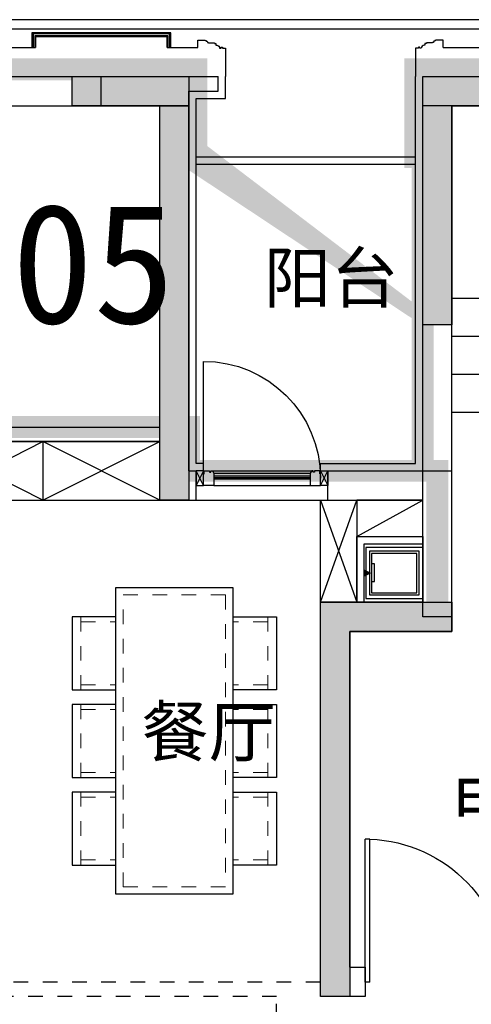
# Model space of a CAD drawing. Header units: millimetres. Extents: x 296296 to 297283, y 219875 to 220035.
# Tile 160 of 256: x 296899.26 to 296902.36, y 220015.3 to 220022.04. Entities that reach past the tile are written whole.
import ezdxf

# ---------------------------------------------------------------- set-up
doc = ezdxf.new("R2010")
doc.units = ezdxf.units.MM
for name, pattern in [('-DASH', [0.35, 0.25, -0.1]), ('185洋房-中间套（报建版）-旧规$0$洋房户型$0$_DASH', [0.6000000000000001, 0.4, -0.2]), ('185洋房-中间套（报建版）-旧规$0$洋房户型$0$DASH', [0.35, 0.25, -0.1]), ('DASH', [0.35, 0.25, -0.1])]:
    doc.linetypes.add(name, pattern=pattern)
doc.layers.add('$面积结果', color=7, linetype='Continuous')
doc.layers.add('面积-计容-住宅-0.5', color=1, linetype='Continuous', lineweight=0)
doc.layers.add('面积-计容-住宅-1', color=1, linetype='Continuous', lineweight=0)
doc.styles.add('_TCH_DIM', font='SIMPLEX', dxfattribs={"bigfont": 'GBCBIG'})
doc.styles.add('dw', font='simhei.ttf')
doc.styles.get("Standard").update_dxf_attribs({"font": 'arial.ttf'})

# ---------------------------------------------------------------- blocks, each defined once
blk = doc.blocks.new('*U14')
at = {"lineweight": -2}
blk.add_hatch(color=253, dxfattribs=at).paths.add_polyline_path([(0, 200), (700, 0), (0, 0)])
at = {"color": 253, "linetype": 'DASH', "lineweight": -2}
blk.add_line((1050, 806.2177826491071), (700, 200), dxfattribs=at)
at = {"color": 253, "lineweight": -2}
for p, q in [((700, 200), (93.7822173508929, 550)), ((0, 200), (0, 0)), ((700, 200), (0, 200)), ((0, 200), (700, 0)), ((700, 0), (700, 200)), ((0, 0), (700, 0))]:
    blk.add_line(p, q, dxfattribs=at)
at = {"color": 253, "linetype": 'DASH', "lineweight": -2}
blk.add_arc((700, 200), 700, 60.00000000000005, 180, dxfattribs=at)
blk = doc.blocks.new('$DORLIB2D$00000127')
at = {"color": 253, "lineweight": -2}
for points in [[(-0.5333333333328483, 0.7948983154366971), (-0.5333333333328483, 0.690405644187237)], [(-0.0333333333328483, 0.7948983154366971), (-0.5333333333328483, 0.7948983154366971)], [(-0.0333333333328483, 0.7948983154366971), (-0.0333333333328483, 0.690405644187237)], [(0.5333333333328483, 0.7948983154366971), (0.0333333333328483, 0.7948983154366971)], [(0.0333333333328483, 0.7948983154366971), (0.0333333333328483, 0.690405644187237)], [(0.5333333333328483, 0.7948983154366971), (0.5333333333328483, 0.690405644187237)], [(-0.0333333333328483, 0.690405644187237), (-0.5333333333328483, 0.690405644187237)], [(0.5333333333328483, 0.690405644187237), (0.0333333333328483, 0.690405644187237)], [(0.5, 0.4999999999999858), (-0.5, 0.4999999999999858)]]:
    blk.add_lwpolyline(points, dxfattribs=at)
blk = doc.blocks.new('$DORLIB2D$00000116')
at = {"color": 253, "lineweight": -2}
for p, q in [((-0.4999999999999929, 7.1e-15), (-0.146446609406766, 0.353553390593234)), ((0.5000000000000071, 7.1e-15), (0.1464466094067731, 0.353553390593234))]:
    blk.add_line(p, q, dxfattribs=at)
for centre, radius, start, end in [((-0.4999999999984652, 4.832e-13), 0.4999999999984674, 0, 45), ((0.4999999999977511, 9.059e-13), 0.4999999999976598, 135, 180)]:
    blk.add_arc(centre, radius, start, end, dxfattribs=at)
blk = doc.blocks.new('洋房核心筒（标准层）')
at = {"color": 253}
for p, q in [((13399.99999975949, 9700.000023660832), (13400.00000002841, 13200.00000022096)), ((13400.00000002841, 13200.00000022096), (13600.00000002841, 13200.00000020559)), ((14930.00000002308, 13200.00000001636), (13599.99999987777, 13200.00000002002)), ((13599.99999987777, 13200.00000002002), (13599.99999987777, 11879.99999977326)), ((13599.99999975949, 9700.000023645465), (13600.00000002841, 13200.00000020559)), ((15926.98729813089, 13199.99999989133), (14930.00000002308, 13200.00000001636)), ((14929.99999986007, 11900.00000001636), (14930.00000002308, 13200.00000001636)), ((15189.99999986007, 11899.99999998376), (15190.00000002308, 13199.99999998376)), ((15449.99999986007, 11899.99999995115), (15450.00000002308, 13199.99999995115)), ((15709.99999986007, 11899.99999991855), (15710.00000002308, 13199.99999991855)), ((16275.05942885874, 12597.12138459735), (15926.98729813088, 13199.99999989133)), ((17270.00000002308, 13199.99999972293), (16042.45735196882, 13199.99999987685)), ((16375.05942886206, 12623.91630382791), (16042.45735196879, 13199.99999987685)), ((16229.99999998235, 12875.16660483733), (16230.00000002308, 13199.99999985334)), ((16489.99999992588, 12424.83339483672), (16490.00000002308, 13199.99999982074)), ((16749.99999986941, 11974.50018483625), (16750.00000002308, 13199.99999978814)), ((17009.99999986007, 11899.99999975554), (17010.00000002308, 13199.99999975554)), ((17269.99999986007, 11899.99999972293), (17270.00000002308, 13199.99999972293)), ((18600.00000003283, 13199.99999955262), (17269.99999994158, 13199.99999972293)), ((18599.9999998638, 11879.99999964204), (18600.00000003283, 13199.99999955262)), ((18599.99999976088, 9700.000023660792), (18600.00000002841, 13199.9999995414)), ((18600.00000002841, 13199.9999995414), (18800.00000002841, 13199.99999952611)), ((18799.99999976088, 9700.000023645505), (18800.00000002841, 13199.99999952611)), ((15969.99999986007, 11899.99999988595), (15970.00000001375, 13125.49981483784)), ((16229.99999986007, 11899.99999985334), (16229.99999995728, 12675.16660483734)), ((16455.45941541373, 12645.45941528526), (16275.05942885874, 12597.12138459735)), ((16282.56718102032, 12439.41447386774), (16455.45941541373, 12645.45941528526)), ((16454.91873227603, 12485.5959328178), (16282.56718102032, 12439.41447386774)), ((16793.01270175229, 11899.99999978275), (16454.91873227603, 12485.5959328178)), ((16677.54264791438, 11899.99999979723), (16354.91873227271, 12458.80101358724)), ((16489.99999986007, 11899.99999982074), (16489.9999999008, 12224.83339483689)), ((13599.99999987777, 11879.9999998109), (13599.9999998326, 11099.9999998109)), ((14899.99999987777, 11879.99999973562), (13599.99999987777, 11879.9999998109)), ((14899.99999987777, 11900.00000002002), (14929.99999986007, 11900.00000001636)), ((14899.99999987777, 11879.99999973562), (14899.99999987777, 11900.00000002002)), ((14899.99999983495, 11100.00000003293), (14899.99999988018, 11900.00000003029)), ((15999.99999988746, 11899.99999988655), (14899.99999988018, 11900.00000003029)), ((14899.99999987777, 11879.99999973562), (14899.9999998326, 11099.99999973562)), ((16677.54264791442, 11899.99999979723), (14929.99999986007, 11900.00000001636)), ((17299.99999987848, 11899.99999971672), (15999.99999988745, 11899.99999988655)), ((17269.99999986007, 11899.99999972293), (16793.01270175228, 11899.99999978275)), ((17269.99999986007, 11899.99999972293), (17299.99999986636, 11899.99999971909)), ((17299.99999986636, 11899.99999971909), (17299.9999998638, 11879.99999971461)), ((17299.99999983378, 11099.99999971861), (17299.99999987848, 11899.99999971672)), ((17299.99999982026, 11099.99999971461), (17299.9999998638, 11879.99999971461)), ((17299.9999998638, 11879.99999971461), (18599.9999998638, 11879.99999964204)), ((18599.99999982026, 11099.99999964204), (18599.9999998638, 11879.99999964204)), ((14999.9999998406, 11200.00000001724), (14999.99999987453, 11800.00000001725)), ((15899.9999998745, 11799.99999989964), (14999.99999987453, 11800.00000001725)), ((15899.99999985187, 11399.99999988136), (15899.9999998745, 11799.99999989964)), ((17199.99999987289, 11799.9999997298), (15999.99999987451, 11799.99999988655)), ((15999.99999985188, 11399.99999986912), (15999.99999987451, 11799.99999988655)), ((17199.99999983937, 11199.99999972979), (17199.99999987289, 11799.9999997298)), ((14899.99999986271, 11619.99999973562), (13599.99999986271, 11619.9999998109)), ((17299.99999984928, 11619.99999971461), (18599.99999984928, 11619.99999964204)), ((15649.99999984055, 11199.99999991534), (15649.99999985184, 11399.99999991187)), ((15899.99999985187, 11399.99999988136), (15649.99999985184, 11399.99999991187)), ((16599.99999985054, 11399.99999979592), (15999.99999985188, 11399.99999986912)), ((16599.99999983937, 11199.99999979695), (16599.99999985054, 11399.99999979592)), ((14899.99999984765, 11359.99999973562), (13599.99999984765, 11359.9999998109)), ((17299.99999983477, 11359.99999971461), (18599.99999983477, 11359.99999964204)), ((15749.99999983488, 11099.99999989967), (15749.99999984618, 11299.99999989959)), ((15999.99999984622, 11299.99999986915), (15749.99999984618, 11299.99999989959)), ((16499.99999984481, 11299.99999980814), (15999.99999984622, 11299.99999986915)), ((16499.99999983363, 11099.99999980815), (16499.99999984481, 11299.99999980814)), ((14999.99999985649, 11100.00000001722), (14999.99999987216, 11200.00000001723)), ((15649.99999984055, 11199.99999991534), (15599.99999987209, 11199.99999992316)), ((15599.99999987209, 11199.99999992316), (15599.99999985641, 11099.99999992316)), ((16599.99999980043, 11099.99999979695), (16599.99999981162, 11199.99999979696)), ((17199.99999983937, 11199.99999972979), (17199.99999980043, 11099.9999997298)), ((14899.9999998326, 11099.99999973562), (13599.9999998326, 11099.9999998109)), ((14899.99999983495, 11100.00000003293), (14999.99999985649, 11100.00000001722)), ((15599.99999985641, 11099.99999992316), (15749.99999983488, 11099.99999989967)), ((16499.99999983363, 11099.99999980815), (16599.99999980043, 11099.99999979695)), ((17199.99999980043, 11099.9999997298), (17299.99999983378, 11099.99999971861)), ((17299.99999982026, 11099.99999971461), (18599.99999982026, 11099.99999964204)), ((14874.99999968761, 9800.000023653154), (14874.99999965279, 9185.000023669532)), ((17324.99999968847, 9800.000023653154), (14874.99999968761, 9800.000023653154)), ((17324.99999965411, 9185.000023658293), (17324.99999968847, 9800.000023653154)), ((13399.99999975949, 9700.000023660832), (13599.99999975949, 9700.000023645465)), ((18599.99999976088, 9700.000023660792), (18799.99999976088, 9700.000023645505)), ((15074.99999965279, 9185.00002365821), (15074.99999967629, 9600.000023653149)), ((17124.9999996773, 9600.000023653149), (15074.99999967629, 9600.000023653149)), ((17124.9999996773, 9600.000023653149), (17124.99999965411, 9185.000023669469)), ((14874.99999965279, 9185.000023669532), (15074.99999965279, 9185.00002365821)), ((17124.99999965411, 9185.000023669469), (17324.99999965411, 9185.000023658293)), ((15074.9999995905, 8085.000023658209), (14874.9999995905, 8085.000023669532)), ((14874.9999995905, 8085.000023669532), (14874.99999953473, 7100.000023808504)), ((15074.99999954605, 7300.000023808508), (15074.9999995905, 8085.000023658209)), ((17324.99999959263, 8085.000023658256), (17124.99999959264, 8085.000023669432)), ((17124.99999959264, 8085.000023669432), (17124.99999954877, 7300.000023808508)), ((17324.9999995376, 7100.000023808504), (17324.99999959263, 8085.000023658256)), ((17124.99999954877, 7300.000023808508), (15074.99999954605, 7300.000023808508)), ((17324.9999995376, 7100.000023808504), (14874.99999953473, 7100.000023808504))]:
    blk.add_line(p, q, dxfattribs=at)
at = {"color": 253, "lineweight": -2}
for p, q in [((16874.99999966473, 9375.000023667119), (15324.99999966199, 9375.000023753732)), ((15324.99999966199, 9375.000023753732), (15324.99999957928, 7895.000023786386)), ((16874.99999958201, 7895.000023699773), (15324.99999966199, 9375.000023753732)), ((16874.99999966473, 9375.000023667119), (15324.99999957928, 7895.000023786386)), ((16874.99999958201, 7895.000023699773), (16874.99999966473, 9375.000023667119)), ((15324.99999957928, 7895.000023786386), (16874.99999958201, 7895.000023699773)), ((16564.99999957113, 7710.000023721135), (15634.9999995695, 7710.000023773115)), ((15634.9999995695, 7710.000023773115), (15634.99999955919, 7525.000023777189)), ((16564.99999956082, 7525.000023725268), (16564.99999957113, 7710.000023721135)), ((15634.99999955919, 7525.000023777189), (16564.99999956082, 7525.000023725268))]:
    blk.add_line(p, q, dxfattribs=at)
at = {"color": 253}
for points in [[(14249.99999982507, 10969.99999977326, 0, 0, 0), (14249.99999987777, 12550.00000002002, 0, 0, 0), (16229.99999994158, 12549.99999985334, 0, 80.00000000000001, 0), (15929.99999994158, 12549.9999998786, 0, 0, 0)], [(17949.999999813, 10969.99999967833, 0, 0, 0), (17949.99999994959, 12549.99999963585, 0, 0, 0), (16489.99999994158, 12549.99999982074, 0, 80.00000000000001, 0), (16789.99999994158, 12549.99999982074, 0, 0, 0)]]:
    blk.add_lwpolyline(points, format="xyseb", dxfattribs=at)
at = {"color": 253, "lineweight": -2}
blk.add_lwpolyline([(17299.99999980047, 11099.99992195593), (17299.99999989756, 11899.99999971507), (14899.99999988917, 11900.00000006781), (14899.99999977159, 11100.0000000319)], dxfattribs=at)
blk.add_lwpolyline([(15749.99999983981, 11299.99999997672), (16499.99999983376, 11299.99999997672), (16499.99999983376, 11099.99999980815), (15749.99999983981, 11099.99999980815)], close=True, dxfattribs=at)
at = {"color": 253, "lineweight": -2, "xscale": -1, "rotation": 180}
blk.add_blockref('*U14', (15774.94990664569, 11299.98568751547), dxfattribs=at)
at = {"color": 253}
for name, p, xscale, yscale, zscale, rotation in [('$DORLIB2D$00000116', (15299.99999986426, 11149.9999999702), 600, 600, 600, 179.9999999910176), ('$DORLIB2D$00000116', (16899.999999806, 11149.99999976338), -600, 600, -600, 179.9999999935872), ('$DORLIB2D$00000127', (14974.99999962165, 8635.000023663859), 1100, -200, 1100, 89.99999999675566), ('$DORLIB2D$00000127', (17224.99999962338, 8635.000023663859), 1100, 200, 1100, 89.99999999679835)]:
    blk.add_blockref(name, p, dxfattribs=dict(at, xscale=xscale, yscale=yscale, zscale=zscale, rotation=rotation))
at = {"color": 253, "style": '_TCH_DIM'}
for s, p in [('电', (15184.66559205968, 11273.07109868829)), ('水', (16787.66644105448, 11273.07109868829)), ('下', (14155.05319131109, 10519.89999977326)), ('上', (17845.74468065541, 10519.89999967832)), ('电梯', (15884.71652595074, 8513.51764473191))]:
    blk.add_text(s, height=337.5886524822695, dxfattribs=at).set_placement(p)
blk = doc.blocks.new('wy53eu64i765i57i78i')
blk.add_hatch(color=253).paths.add_polyline_path([(993974.8547307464, 192958.4369168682), (993974.8635347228, 190058.4376608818), (993774.8635347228, 190058.4376608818), (993774.8547307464, 192758.4369128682), (993174.8538482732, 192758.4377494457), (993174.8538482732, 192958.4377494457)])
for points in [[(995774.8502637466, 192758.4369128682), (995774.8502637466, 191258.4020578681), (995574.8502637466, 191258.4020578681), (995574.8502637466, 192958.4369128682), (996174.8502637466, 192958.4369128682), (996174.8502637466, 192758.4369128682)], [(995074.8548267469, 189158.4377288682), (995074.8548267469, 186658.4377868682), (994874.8548267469, 186658.4377868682), (994874.8548267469, 189358.4377288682), (995774.8502637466, 189358.4377288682), (995774.8502637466, 189158.4377288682)]]:
    blk.add_hatch(color=253).paths.add_polyline_path(points, flags=0)
at = {"color": 253}
for points in [[(993974.8547307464, 192958.4369168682), (993974.8635347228, 190058.4376608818), (993774.8635347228, 190058.4376608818), (993774.8547307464, 192758.4369128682), (993174.8538482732, 192758.4377494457), (993174.8538482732, 192958.4377494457), (993974.8547307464, 192958.4369168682)], [(995774.8502637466, 192758.4369128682), (995774.8502637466, 191258.4020578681), (995574.8502637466, 191258.4020578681), (995574.8502637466, 192958.4369128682), (996174.8502637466, 192958.4369128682), (996174.8502637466, 192758.4369128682), (995774.8502637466, 192758.4369128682)], [(995074.8548267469, 189158.4377288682), (995074.8548267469, 186658.4377868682), (994874.8548267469, 186658.4377868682), (994874.8548267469, 189358.4377288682), (995774.8502637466, 189358.4377288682), (995774.8502637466, 189158.4377288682), (995074.8548267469, 189158.4377288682)]]:
    blk.add_lwpolyline(points, close=True, dxfattribs=at)
blk = doc.blocks.new('sayea5yuteaytuytrauyt')
h = blk.add_hatch()
h.set_pattern_fill('钢筋混凝土', color=253, scale=100)
h.set_pattern_definition([(45, (0, 0), (-176.7766952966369, 176.7766952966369), []), (49.99999999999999, (0, 0), (717.2601826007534, -62.75213498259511), [75, -825]), (355, (0, 0), (-138.751333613, 752.1921337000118), [60, -660]), (100.4514, (59.77168, -5.22934), (578.5093817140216, 689.4395420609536), [63.74019000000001, -701.142112]), (46.1842, (0, 200), (1067.241048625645, -165.5190143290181), [112.5, -1237.5]), (96.63560000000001, (88.936745, 186.206693), (934.6627055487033, 974.1178709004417), [95.610288, -1051.713]), (351.1842, (0, 200), (934.6619451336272, 974.1186009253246), [90, -990]), (21, (100, 150), (596.9070521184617, -402.6188906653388), [75, -825]), (326.0000000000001, (100, 150), (243.3153319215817, 725.150045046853), [60, -660]), (71.4514, (149.742233, 116.448394), (840.22262858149, 322.5304967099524), [63.74019000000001, -701.142112]), (37.5, (0, 0), (12.15985531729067, 332.8938538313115), [0, -652, 0, -670, 0, -662.5]), (7.5, (0, 0), (263.0695374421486, 394.4117118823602), [0, -382, 0, -637, 0, -252.5]), (327.5, (-223, 0), (533.822436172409, -22.55487173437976), [0, -250, 0, -780, 0, -1035]), (317.5, (-323, 0), (583.1861693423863, 100.1049823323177), [0, -325, 0, -518, 0, -735])])
h.paths.add_polyline_path([(1007424.854593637, 89058.43775986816), (1007424.854593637, 87258.43856486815), (1007174.854593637, 87258.43856486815), (1007174.854593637, 89058.43775986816)])
h.paths.add_polyline_path([(1021574.855280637, 89058.43775986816), (1021574.855280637, 87258.43856486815), (1021324.855280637, 87258.43856486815), (1021324.855280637, 89058.43775986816)])
h.paths.add_polyline_path([(989374.8548266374, 89058.43775186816), (989374.8548266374, 87258.43815686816), (989124.8548266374, 87258.43815686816), (989124.8548266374, 89058.43775186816)])
h.paths.add_polyline_path([(1039624.855051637, 89058.43775186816), (1039624.855051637, 87258.43815686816), (1039374.855051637, 87258.43815686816), (1039374.855051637, 89058.43775186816)])
h.paths.add_polyline_path([(1014474.854936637, 87858.43815686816), (1014474.854936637, 84858.43816086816), (1014274.854936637, 84858.43816086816), (1014274.854936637, 87858.43815686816)])
h.paths.add_polyline_path([(1044574.854944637, 92958.43692786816), (1044574.854944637, 91158.43691286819), (1044374.854944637, 91158.43691286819), (1044374.854944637, 92758.43691286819), (1044074.854822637, 92758.43691286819), (1044074.854822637, 92958.43691286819)])
h.paths.add_polyline_path([(984374.8549336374, 92758.43691286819), (984374.8549336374, 91158.43691286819), (984174.8549336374, 91158.43691286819), (984174.8548116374, 92958.43691286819), (984674.8550556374, 92958.43691286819), (984674.8550556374, 92758.43691286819)])
h.paths.add_polyline_path([(1027974.850721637, 92758.43691286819), (1027974.850721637, 91258.40206186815), (1027774.850721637, 91258.40206186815), (1027774.850721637, 92958.43691286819), (1028324.850721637, 92958.43691286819), (1028324.850721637, 92758.43691286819)])
h.paths.add_polyline_path([(1000974.859155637, 92958.43691286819), (1000974.859155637, 91258.40206186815), (1000774.859155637, 91258.40206186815), (1000774.859155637, 92758.43691286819), (1000424.859155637, 92758.43691286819), (1000424.859155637, 92958.43691286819)])
h.paths.add_polyline_path([(1033174.859613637, 92958.43691286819), (1033174.859613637, 91258.40205786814), (1032974.859613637, 91258.40205786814), (1032974.859613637, 92758.43691286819), (1032624.859613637, 92758.43691286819), (1032624.859613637, 92958.43691286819)])
h.paths.add_polyline_path([(995774.8502636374, 92758.43691286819), (995774.8502636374, 91258.40205786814), (995574.8502636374, 91258.40205786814), (995574.8502636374, 92958.43691286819), (996124.8502636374, 92958.43691286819), (996124.8502636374, 92758.43691286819)])
h.paths.add_polyline_path([(1014874.854936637, 80258.43772586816), (1014874.854936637, 80058.43772586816), (1014274.854936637, 80058.43772586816), (1014274.854936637, 81858.43772586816), (1014474.854936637, 81858.43772586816), (1014474.854936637, 80258.43772586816)])
h.paths.add_polyline_path([(1046674.855165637, 92358.43775186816), (1046674.855165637, 90658.43777086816), (1046474.855165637, 90658.43777086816), (1046474.855165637, 92158.43775186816), (1046024.855051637, 92158.43775186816), (1046024.855051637, 92358.43775186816)])
h.paths.add_polyline_path([(982274.8547116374, 92158.43775186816), (982274.8547116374, 90658.43777086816), (982074.8547116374, 90658.43777086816), (982074.8547116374, 92358.43775186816), (982724.8548266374, 92358.43775186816), (982724.8548266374, 92158.43775186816)])
h.paths.add_polyline_path([(1042874.855566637, 80058.43772586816), (1042874.855604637, 79458.43791586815), (1042074.855596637, 79458.43791586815), (1042074.855596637, 79658.43791586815), (1042674.855566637, 79658.43791586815), (1042674.855528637, 80258.43772586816), (1043624.855539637, 80258.43772586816), (1043624.855539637, 80058.43772586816)])
h.paths.add_polyline_path([(1010674.855341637, 80058.43772586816), (1010674.855379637, 79458.43791586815), (1009874.855367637, 79458.43791586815), (1009874.855367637, 79658.43791586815), (1010474.855341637, 79658.43791586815), (1010474.855303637, 80258.43772586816), (1011424.855310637, 80258.43772586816), (1011424.855310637, 80058.43772586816)])
h.paths.add_polyline_path([(1018874.854505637, 79658.43791586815), (1018874.854505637, 79458.43791586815), (1018074.854498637, 79458.43791586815), (1018074.854536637, 80058.43772586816), (1017324.854563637, 80058.43772586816), (1017324.854563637, 80258.43772586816), (1018274.854536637, 80258.43773286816), (1018274.854536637, 79658.43791586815)])
h.paths.add_polyline_path([(986674.8542806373, 79658.43791586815), (986674.8542806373, 79458.43791586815), (985874.8542736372, 79458.43791586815), (985874.8543116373, 80058.43772586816), (985124.8543376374, 80058.43772586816), (985124.8543376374, 80258.43772586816), (986074.8543116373, 80258.43773286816), (986074.8543116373, 79658.43791586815)])
h.paths.add_polyline_path([(1016574.855280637, 92758.43691286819), (1016574.855280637, 91158.43691286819), (1016374.855280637, 91158.43691286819), (1016374.855280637, 92158.43775186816), (1016074.855051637, 92158.43775186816), (1016074.855051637, 92358.43775186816), (1016374.855280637, 92358.43775186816), (1016374.855280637, 92958.43691286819), (1016874.855280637, 92958.43691286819), (1016874.855280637, 92758.43691286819)])
h.paths.add_polyline_path([(1012374.854593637, 92158.43775186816), (1012374.854593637, 91158.43691286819), (1012174.854593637, 91158.43691286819), (1012174.854593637, 92758.43691286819), (1011874.854593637, 92758.43691286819), (1011874.854593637, 92958.43691286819), (1012374.854593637, 92958.43691286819), (1012374.854593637, 92358.43775186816), (1012674.854826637, 92358.43775186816), (1012674.854826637, 92158.43775186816)])
h.paths.add_polyline_path([(1031699.854631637, 87258.43614286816), (1031699.854631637, 86658.43778686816), (1029249.854215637, 86658.43778686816), (1029249.854215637, 87258.43614286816), (1029449.854215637, 87258.43614286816), (1029449.854215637, 86858.43778286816), (1031499.854631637, 86858.43778286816), (1031499.854631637, 87258.43614286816)])
h.paths.add_polyline_path([(999499.8556616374, 87258.43614286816), (999499.8556616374, 86658.43778686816), (997049.8552426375, 86658.43778686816), (997049.8552426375, 87258.43614286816), (997249.8552426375, 87258.43614286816), (997249.8552426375, 86858.43778286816), (999299.8556616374, 86858.43778286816), (999299.8556616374, 87258.43614286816)])
h.paths.add_polyline_path([(1029449.854215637, 89158.43772886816), (1029449.854215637, 88743.43829786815), (1029249.854215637, 88743.43829786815), (1029249.854215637, 89358.43772886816), (1031699.854631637, 89358.43772886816), (1031699.854631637, 88743.43913286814), (1031499.854631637, 88743.43913286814), (1031499.854631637, 89158.43772886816)])
h.paths.add_polyline_path([(999499.8556616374, 89358.43772886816), (999499.8556616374, 88743.43829786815), (999299.8556616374, 88743.43829786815), (999299.8556616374, 89158.43772886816), (997249.8552426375, 89158.43772886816), (997249.8552426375, 88743.43913286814), (997049.8552426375, 88743.43913286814), (997049.8552426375, 89358.43772886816)])
h.paths.add_polyline_path([(1026174.845110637, 92958.43691286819), (1026174.845110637, 90058.43717586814), (1025974.845110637, 90058.43717586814), (1025974.845110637, 92758.43691286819), (1025574.850809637, 92758.43691286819), (1025574.850809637, 92958.43691286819)])
h.paths.add_polyline_path([(1002774.864763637, 92758.43691286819), (1002774.864763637, 90058.43717586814), (1002574.864763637, 90058.43717586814), (1002574.864763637, 92958.43691286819), (1003174.859068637, 92958.43691286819), (1003174.859068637, 92758.43691286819)])
h.paths.add_polyline_path([(993974.8547306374, 92958.43691686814), (993974.8547306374, 90058.44779286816), (993774.8547306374, 90058.44779286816), (993774.8547306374, 92758.43691286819), (993374.8515306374, 92758.43691286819), (993374.8515306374, 92958.43691286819)])
h.paths.add_polyline_path([(1034974.855142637, 92758.43691286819), (1034974.855142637, 90058.44779286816), (1034774.855142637, 90058.44779286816), (1034774.855142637, 92958.43691686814), (1035374.858343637, 92958.43691286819), (1035374.858343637, 92758.43691286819)])
h.paths.add_polyline_path([(1046674.855165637, 83408.43776386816), (1046674.855165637, 80058.43772586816), (1046074.855165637, 80058.43772586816), (1046074.855165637, 80258.43772586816), (1046474.855165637, 80258.43772586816), (1046474.855165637, 83408.43776386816)])
h.paths.add_polyline_path([(982674.8547116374, 80258.43772586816), (982674.8547116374, 80058.43772586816), (982074.8547116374, 80058.43772586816), (982074.8547116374, 83408.43776386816), (982274.8547116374, 83408.43776386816), (982274.8547116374, 80258.43772586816)])
h.paths.add_polyline_path([(1001674.854280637, 89358.43772886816), (1001674.854280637, 86658.43778686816), (1001474.854280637, 86658.43778686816), (1001474.854280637, 89158.43772886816), (1000774.859155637, 89158.43772886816), (1000774.859155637, 89358.43772886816)])
h.paths.add_polyline_path([(1027274.855596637, 89158.43772886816), (1027274.855596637, 86658.43778686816), (1027074.855596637, 86658.43778686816), (1027074.855596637, 89358.43772886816), (1027974.850721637, 89358.43772886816), (1027974.850721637, 89158.43772886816)])
h.paths.add_polyline_path([(995074.8548266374, 89158.43772886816), (995074.8548266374, 86658.43778686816), (994874.8548266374, 86658.43778686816), (994874.8548266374, 89358.43772886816), (995774.8502636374, 89358.43772886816), (995774.8502636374, 89158.43772886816)])
h.paths.add_polyline_path([(1033874.855051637, 89358.43772886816), (1033874.855051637, 86658.43778686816), (1033674.855051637, 86658.43778686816), (1033674.855051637, 89158.43772886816), (1032974.859613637, 89158.43772886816), (1032974.859613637, 89358.43772886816)])
h.paths.add_polyline_path([(989374.8548266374, 92958.43691286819), (989374.8548266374, 92158.43691286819), (988974.8548266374, 92158.43691286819), (988974.8548266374, 92958.43691286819)])
h.paths.add_polyline_path([(1007574.854593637, 92958.43691286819), (1007574.854593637, 92158.43691286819), (1007174.854593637, 92158.43691286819), (1007174.854593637, 92958.43691286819)])
h.paths.add_polyline_path([(995074.8548266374, 79658.43738986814), (995074.8548266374, 79258.43738986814), (994374.8548266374, 79258.43738986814), (994374.8548266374, 79658.43738986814)])
h.paths.add_polyline_path([(1002174.854280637, 79658.43738986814), (1002174.854280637, 79258.43738986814), (1001474.854280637, 79258.43738986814), (1001474.854280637, 79658.43738986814)])
h.paths.add_polyline_path([(1027274.855596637, 79658.43738986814), (1027274.855596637, 79258.43738986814), (1026574.855596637, 79258.43738986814), (1026574.855596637, 79658.43738986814)])
h.paths.add_polyline_path([(1034374.855051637, 79658.43738986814), (1034374.855051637, 79258.43738986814), (1033674.855051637, 79258.43738986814), (1033674.855051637, 79658.43738986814)])
h.paths.add_polyline_path([(1039774.855051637, 92958.43691286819), (1039774.855051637, 92158.43691286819), (1039374.855051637, 92158.43691286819), (1039374.855051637, 92958.43691286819)])
h.paths.add_polyline_path([(1021574.855280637, 92958.43691286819), (1021574.855280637, 92158.43691286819), (1021174.855280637, 92158.43691286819), (1021174.855280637, 92958.43691286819)])
at = {"color": 253}
for points in [[(1026174.845110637, 92958.43691286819), (1026174.845110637, 90058.43717586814), (1025974.845110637, 90058.43717586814), (1025974.845110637, 92758.43691286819), (1025574.850809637, 92758.43691286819), (1025574.850809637, 92958.43691286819), (1026174.845110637, 92958.43691286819)], [(1027974.850721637, 92758.43691286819), (1027974.850721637, 91258.40206186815), (1027774.850721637, 91258.40206186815), (1027774.850721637, 92958.43691286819), (1028324.850721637, 92958.43691286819), (1028324.850721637, 92758.43691286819), (1027974.850721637, 92758.43691286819)], [(1027274.855596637, 89158.43772886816), (1027274.855596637, 86658.43778686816), (1027074.855596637, 86658.43778686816), (1027074.855596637, 89358.43772886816), (1027974.850721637, 89358.43772886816), (1027974.850721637, 89158.43772886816), (1027274.855596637, 89158.43772886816)]]:
    blk.add_lwpolyline(points, close=True, dxfattribs=at)
blk = doc.blocks.new('4uyh5uj6kj67j75rykjtuk7tsik76ykj')
at = {"color": 253}
for s, p in [('阳台', (851687.5138972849, 433412)), ('餐厅', (850848.7178462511, 430303.3757845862)), ('电梯厅', (852963.5, 429830))]:
    blk.add_text(s, height=337.5886524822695, dxfattribs=at).set_placement(p)
blk = doc.blocks.new('185洋房-中间套（报建版）-旧规$0$jj-yd')
at = {"color": 253}
blk.add_lwpolyline([(174.9992594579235, -0.0025692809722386), (175.0021223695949, 389.9974307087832), (-174.9978776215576, 389.9999999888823), (-175.0007405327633, -8.731149e-10)], close=True, dxfattribs=at)
at = {"color": 253, "ltscale": 0.1}
for points in [[(149.9994429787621, 24.9976142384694), (150.0019388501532, 364.9976142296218), (-149.9980611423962, 364.9998164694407), (-150.0005570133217, 24.99981647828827)], [(149.9994429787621, 24.9976142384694), (150.0019388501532, 364.9976142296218), (-149.9980611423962, 364.9998164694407), (-150.0005570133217, 24.99981647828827)], [(134.9995530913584, 39.99772435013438), (135.0018287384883, 349.9977243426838), (-134.9981712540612, 349.9997063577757), (-135.0004469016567, 39.9997063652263)], [(134.9995530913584, 39.99772435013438), (135.0018287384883, 349.9977243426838), (-134.9981712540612, 349.9997063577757), (-135.0004469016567, 39.9997063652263)]]:
    blk.add_lwpolyline(points, close=True, dxfattribs=at)
blk.add_lwpolyline([(57.46153203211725, 40.25975236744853), (57.46256654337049, 60.25975235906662), (-62.53743343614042, 60.26229884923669), (-62.53846794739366, 40.26229885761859)], dxfattribs=at)
at = {"color": 253, "ltscale": 0.1, "extrusion": (-5.679113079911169e-34, -3.477453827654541e-50, -1)}
blk.add_lwpolyline([(0.0004469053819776, 39.99871535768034, 0, 50.00000000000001, 0), (-0.000111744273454, -10.00128463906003, 0, 0, 0)], format="xyseb", dxfattribs=at)
blk = doc.blocks.new('*U1203')
at = {"color": 253}
for p, q in [((799.9957036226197, 150), (-799.9957048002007, 150)), ((-799.9957048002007, 150), (-799.9957048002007, -250)), ((-799.9957048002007, -250), (-5.88790499e-07, 150)), ((0, -250), (-799.9957048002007, 150)), ((0, 150), (0, -250)), ((0, 150), (0, -250)), ((0, -250), (799.9957036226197, 150)), ((799.9957036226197, -250), (0, 150)), ((799.9957036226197, -250), (799.9957036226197, 150)), ((-799.9957048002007, -250), (799.9957036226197, -250))]:
    blk.add_line(p, q, dxfattribs=at)
blk = doc.blocks.new('*U1207')
at = {"color": 253, "linetype": '185洋房-中间套（报建版）-旧规$0$洋房户型$0$DASH', "lineweight": 13, "ltscale": 0.2}
for p, q in [((200, 240), (699.8967938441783, 240)), ((234.8967938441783, 239.9999999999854), (234.8967938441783, 0)), ((665, 239.9999999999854), (665, 0)), ((800, 240), (1299.896793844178, 240)), ((834.8967938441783, 239.9999999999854), (834.8967938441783, 0)), ((1265, 239.9999999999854), (1265, 0)), ((1400, 240), (1899.896793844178, 240)), ((1434.896793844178, 239.9999999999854), (1434.896793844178, 0)), ((1865, 239.9999999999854), (1865, 0)), ((234.8967938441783, -1039.999999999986), (234.8967938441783, -800)), ((665, -1039.999999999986), (665, -800)), ((834.8967938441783, -1039.999999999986), (834.8967938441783, -800)), ((1265, -1039.999999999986), (1265, -800)), ((1434.896793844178, -1039.999999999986), (1434.896793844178, -800)), ((1865, -1039.999999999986), (1865, -800)), ((200, -1040), (699.8967938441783, -1040)), ((800, -1040), (1299.896793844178, -1040)), ((1400, -1040), (1899.896793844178, -1040))]:
    blk.add_line(p, q, dxfattribs=at)
at = {"color": 253, "ltscale": 300}
for points in [[(700, 0), (700, 300), (200, 300), (200, 0)], [(1300, 0), (1300, 300), (800, 300), (800, 0)], [(1900, 0), (1900, 300), (1400, 300), (1400, 0)], [(700, -800), (700, -1100), (200, -1100), (200, -800)], [(1300, -800), (1300, -1100), (800, -1100), (800, -800)], [(1900, -800), (1900, -1100), (1400, -1100), (1400, -800)]]:
    blk.add_lwpolyline(points, dxfattribs=at)
blk.add_lwpolyline([(0, 0), (2100, 0), (2100, -800), (0, -800)], close=True, dxfattribs=at)
at = {"color": 253, "linetype": '185洋房-中间套（报建版）-旧规$0$洋房户型$0$DASH', "lineweight": 13, "ltscale": 0.3}
blk.add_lwpolyline([(50, -50), (2050, -50), (2050, -750), (50, -750)], close=True, dxfattribs=at)
blk = doc.blocks.new('185洋房-中间套（报建版）-旧规$0$洋房户型$0$$DorLib2D$00000225')
at = {"color": 253}
for p, q in [((0.4750000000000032, -0.0014478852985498), (0.4750000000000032, 0.7521225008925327)), ((0.4750000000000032, 0.7521225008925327), (0.5000000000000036, 0.7521225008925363)), ((0.5000000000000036, -0.0014478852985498), (0.5000000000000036, 0.7521225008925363)), ((-0.4999999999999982, -3.6e-15), (-0.5, 0.252035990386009)), ((-0.4750000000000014, 0.252035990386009), (-0.5, 0.252035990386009)), ((-0.4749999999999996, -3.6e-15), (-0.4750000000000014, 0.252035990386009)), ((-0.4749999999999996, -3.6e-15), (-0.4999999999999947, -3.6e-15)), ((0.4750000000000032, -0.0014478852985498), (0.4999999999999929, -0.0014478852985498))]:
    blk.add_line(p, q, dxfattribs=at)
for centre, radius, start, end in [((0.5046168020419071, -0.0019208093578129), 0.7546247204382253, 92.24926861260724, 179.7237749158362), ((-0.5007908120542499, 0.0025725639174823), 0.2507930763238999, 359.7898704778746, 84.09743784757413)]:
    blk.add_arc(centre, radius, start, end, dxfattribs=at)
blk = doc.blocks.new('185洋房-中间套（报建版）-旧规')
at = {"color": 253, "linetype": 'Continuous'}
for p, q in [((20399.99922599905, 13199.99963090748), (20599.9992259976, 13200.00039144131)), ((20400.00759187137, 10999.99959917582), (20399.99922599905, 13199.99963090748)), ((20600.00759187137, 10999.99997944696), (20599.9992259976, 13200.00039144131)), ((20400.00947418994, 10699.99997944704), (20400.00759187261, 10999.99935200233)), ((22299.9999414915, 10999.99997956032), (20600.00759187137, 10999.99997944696)), ((20600.0107290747, 10499.99997946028), (20600.00821931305, 10899.99997944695)), ((22199.9999414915, 10899.99997955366), (20600.00821931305, 10899.99997944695)), ((18600.01528048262, 9599.99997953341), (18600.00958371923, 10699.99997932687)), ((19450.01010160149, 10699.99997938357), (18600.00958371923, 10699.99997932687)), ((19450.01010161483, 10499.99997938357), (19450.01010160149, 10699.99997938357)), ((20400.00947418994, 10699.99997944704), (20350.0101016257, 10699.99997944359)), ((20350.01010163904, 10499.99997944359), (20350.0101016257, 10699.99997944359)), ((18800.01424471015, 9799.999979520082), (18800.01061949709, 10499.9999793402)), ((19450.01010161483, 10499.99997938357), (18800.01061949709, 10499.9999793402)), ((20600.0107290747, 10499.99997946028), (20350.01010163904, 10499.99997944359)), ((19499.99993213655, 9799.9999794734), (18800.01424471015, 9799.999979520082)), ((19499.99993213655, 7099.999979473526), (19499.99993213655, 9799.9999794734)), ((19299.99993213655, 9599.999979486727), (18600.01528048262, 9599.99997953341)), ((19299.99993213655, 7299.999979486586), (19299.99993213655, 9599.999979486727)), ((19299.99993213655, 7299.999979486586), (19193.99665124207, 7299.999979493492)), ((19193.99665124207, 7299.999979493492), (19193.99665122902, 7099.99997949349)), ((19193.99665122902, 7099.99997949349), (19499.99993213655, 7099.999979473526))]:
    blk.add_line(p, q, dxfattribs=at)
at = {"color": 253}
for points in [[(19500.00052439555, 10700.00001304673), (19500.00052439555, 10750.00001304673), (18850.00052439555, 10750.00001304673), (18849.9999340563, 13399.99998606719)], [(20300.00052439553, 10700.00001304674), (20300.00052439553, 10750.00001304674), (20350.00052439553, 10750.00001304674), (20350.00052423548, 13250.00001304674), (20149.99992497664, 13250.00001304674), (20149.9999340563, 13400.00002142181)], [(20350.00052425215, 12850.00384984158), (18850.00004544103, 12850.0001244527)], [(20350.00052425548, 12800.00384984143), (18850.00005657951, 12800.00012445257)], [(19250.01528044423, 10249.99997952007), (18800.0152804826, 10499.99997948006)], [(19500.01528044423, 9799.999979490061), (19250.01528044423, 10499.99997945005)], [(19500.01528044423, 10499.99997943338), (19250.01528048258, 9799.999979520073)], [(20350.01010163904, 10499.99997944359), (19450.01010163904, 10499.99997944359)]]:
    blk.add_lwpolyline(points, dxfattribs=at)
for points in [[(18800.0152804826, 10499.99997948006), (19250.01528048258, 10499.99997948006), (19250.01528048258, 10249.99997952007), (18800.0152804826, 10249.99997952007)], [(19250.01528044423, 9799.999979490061), (19500.01528044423, 9799.999979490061), (19500.01528044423, 10499.99997949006), (19250.01528044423, 10499.99997949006)], [(18800.01528048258, 9799.999979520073), (19250.01528048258, 9799.999979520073), (19250.01528048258, 10249.99997952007), (18800.01528048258, 10249.99997952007)], [(18800.01528048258, 9799.999979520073), (19200.01528048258, 9799.999979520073), (19200.01528048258, 10199.99997952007), (18800.01528048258, 10199.99997952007)]]:
    blk.add_lwpolyline(points, close=True, dxfattribs=at)
at = {"color": 253, "linetype": '185洋房-中间套（报建版）-旧规$0$洋房户型$0$_DASH', "ltscale": 0.5}
blk.add_lwpolyline([(22199.99994152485, 7199.999979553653), (19499.99993216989, 7199.999979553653)], dxfattribs=at)
blk.add_lwpolyline([(19799.9999321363, 7099.999979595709), (24899.99993213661, 7099.999979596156), (24899.99993213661, 2550.000000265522), (19799.9999321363, 2550.000000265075)], close=True, dxfattribs=at)
at = {"color": 253, "xscale": -1}
blk.add_blockref('*U1203', (21400.00423669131, 10749.99997957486), dxfattribs=at)
at = {"color": 253, "extrusion": (0, 0, -1), "zscale": -1}
for name, p, rotation in [('185洋房-中间套（报建版）-旧规$0$jj-yd', (-19190.02271465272, 10000.00477309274), 270), ('*U1207', (-20900.00089795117, 7799.99074609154), 90.00000000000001)]:
    blk.add_blockref(name, p, dxfattribs=dict(at, rotation=rotation))
at = {"color": 253, "xscale": -1300, "yscale": -1300, "zscale": 200, "rotation": 179.999999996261}
blk.add_blockref('185洋房-中间套（报建版）-旧规$0$洋房户型$0$$DorLib2D$00000225', (18543.99665123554, 7199.999979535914), dxfattribs=at)
blk = doc.blocks.new('*U1446')
at = {"color": 253}
for points in [[(2264.888817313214, 434.260817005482), (2164.888808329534, 434.260817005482), (2164.888808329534, 1384.260817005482), (2264.888808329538, 1384.260817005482)], [(2264.888817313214, 439.260817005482), (2169.888808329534, 439.260817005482), (2169.888808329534, 1379.260817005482), (2264.888808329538, 1379.260817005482)], [(2264.888817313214, 441.760817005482), (2172.388808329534, 441.760817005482), (2172.388808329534, 1376.760817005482), (2264.888808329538, 1376.760817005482)], [(2264.888817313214, 454.260817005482), (2184.888808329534, 454.260817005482), (2184.888808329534, 1364.260817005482), (2264.888808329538, 1364.260817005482)], [(2264.888817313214, 459.260817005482), (2189.888808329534, 459.260817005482), (2189.888808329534, 1359.260817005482), (2264.888808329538, 1359.260817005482)]]:
    blk.add_lwpolyline(points, dxfattribs=at)
blk = doc.blocks.new('*U1450')
at = {"color": 253}
blk.add_lwpolyline([(0, 10), (0, -40), (50.00000000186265, -40), (50.00000000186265, -37), (57.00000000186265, -37), (57.00000000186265, -34.0000000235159), (60.00000000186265, -34.0000000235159, 0.4142135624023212), (67.00000000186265, -27.0000000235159), (67.00000000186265, -24.0000000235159), (74.00000000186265, -24.0000000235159), (74.00000000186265, -21.0000000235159), (115.0000009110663, -21.00000039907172), (115.0000008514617, -16.00000011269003), (125.000000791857, -15.99999999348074), (125.0000006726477, -6.000000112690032), (130.0000015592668, -6.000000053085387, 0.4039906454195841), (150.0000010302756, 14.99999982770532), (160.0000006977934, 14.99999974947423), (160.0000006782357, 12.49999989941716, 0.9999999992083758), (170.0000008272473, 12.49999985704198), (170.0000008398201, 14.99999980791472), (190.0000014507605, 14.99999980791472), (190.0000014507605, 209.9999998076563)], format="xyb", dxfattribs=at)
blk = doc.blocks.new('*U1452')
at = {"color": 253}
for points in [[(8070.00000050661, 814.9999839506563), (8070.00000050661, 899.9999839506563), (8000.00000050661, 899.9999839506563), (8000.00000050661, 819.9999839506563), (8005.00000050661, 819.9999839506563), (8005.00000050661, 799.9999839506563), (8040.00000050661, 799.9999839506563), (8040.00000050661, 809.9999839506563), (8050.00000050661, 809.9999839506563), (8050.00000050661, 799.9999839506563), (8060.00000050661, 799.9999839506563)], [(8730.00000050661, 814.9999839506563), (8730.00000050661, 899.9999839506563), (8800.00000050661, 899.9999839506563), (8800.00000050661, 819.9999839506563), (8795.00000050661, 819.9999839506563), (8795.00000050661, 799.9999839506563), (8760.00000050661, 799.9999839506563), (8760.00000050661, 809.9999839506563), (8750.00000050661, 809.9999839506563), (8750.00000050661, 799.9999839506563), (8740.00000050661, 799.9999839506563)]]:
    blk.add_lwpolyline(points, close=True, dxfattribs=at)
for points in [[(8070.00000050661, 899.9999839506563), (8730.00000050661, 899.9999839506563)], [(8070.00000050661, 854.9999839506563), (8730.00000050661, 854.9999839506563)], [(8070.00000050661, 844.9999839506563), (8730.00000050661, 844.9999839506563)], [(8070.00000050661, 834.9999839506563), (8730.00000050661, 834.9999839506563)], [(8070.00000050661, 814.9999839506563), (8730.00000050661, 814.9999839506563)], [(8060.00000050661, 799.9999839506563), (8740.00000050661, 799.9999839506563)]]:
    blk.add_lwpolyline(points, dxfattribs=at)
blk = doc.blocks.new('185洋房外包（7F）-中间-报建版$0$seyesryhertyheryetrye')
at = {"color": 253}
blk.add_lwpolyline([(22072.70269624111, 23949.57976469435), (22022.70269624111, 23949.57976469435), (22022.70269624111, 23849.57976469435), (22072.70269624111, 23849.57976469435)], close=True, dxfattribs=at)
for points in [[(22022.70269624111, 23849.57976469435), (22072.70269624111, 23949.57976469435)], [(22022.70269624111, 23949.57976469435), (22072.70269732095, 23849.57976468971)]]:
    blk.add_lwpolyline(points, dxfattribs=at)
blk = doc.blocks.new('185洋房外包（7F）-中间-报建版')
at = {"color": 253, "linetype": 'Continuous'}
for p, q in [((16207.36404277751, 23849.57977558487), (16007.36404277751, 23849.57977998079)), ((16007.36404057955, 23749.57977998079), (16007.36404277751, 23849.57977998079)), ((17607.36404277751, 23849.57977558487), (16207.36404277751, 23849.57980635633)), ((16207.36404057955, 23749.57977558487), (16007.36404057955, 23749.57977998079)), ((16207.36403838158, 23649.57980635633), (16207.36404057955, 23749.57977558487)), ((17607.36403838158, 23649.57977558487), (16207.36403838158, 23649.57980635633))]:
    blk.add_line(p, q, dxfattribs=at)
at = {"color": 253}
for points in [[(11907.36403493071, 24239.57976449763), (28007.36406739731, 24239.57976449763)], [(11907.36403493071, 24174.57976449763), (28007.36406739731, 24174.57976449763)], [(17467.36403445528, 24049.57977569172), (17257.36403445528, 24049.57977569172), (17257.36403445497, 24124.57977569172), (16357.36403445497, 24124.57977569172), (16357.36403445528, 24049.57977569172), (16147.36403636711, 24049.57977569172)], [(14467.36403347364, 24049.57977569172), (14197.36403636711, 24049.57977569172)]]:
    blk.add_lwpolyline(points, dxfattribs=at)
blk.add_lwpolyline([(16107.36462636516, 21099.5797774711), (16107.36462636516, 21899.5797774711, 0.414213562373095), (15307.36462636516, 21099.5797774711)], format="xyb", dxfattribs=at)
for name, p, rotation in [('*U1446', (15898.10321744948, 26314.46858402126), 270), ('*U1450', (16147.36403456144, 24059.57976406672), 180), ('185洋房外包（7F）-中间-报建版$0$seyesryhertyheryetrye', (37330.06732260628, 44999.15954216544), 180), ('*U1452', (24107.36462687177, 21949.57976141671), 180)]:
    blk.add_blockref(name, p, dxfattribs=dict(at, rotation=rotation))
at = {"color": 253, "xscale": -1, "rotation": 180}
for name, p in [('*U1450', (14467.36403165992, 24059.57976406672)), ('185洋房外包（7F）-中间-报建版$0$seyesryhertyheryetrye', (-5915.338069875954, 44999.15954216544))]:
    blk.add_blockref(name, p, dxfattribs=at)

msp = doc.modelspace()

# ---------------------------------------------------------------- block references
at = {"yscale": 0.001, "zscale": 0.001}
for name, p, xscale in [('wy53eu64i765i57i78i', (295906.4483126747, 219828.6962110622), 0.001), ('sayea5yuteaytuytrauyt', (295874.2483126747, 219928.6962110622), 0.001), ('4uyh5uj6kj67j75rykjtuk7tsik76ykj', (296049.2483126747, 219586.6962110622), 0.001), ('洋房核心筒（标准层）', (296920.8231678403, 220008.2546487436), -0.001)]:
    msp.add_blockref(name, p, dxfattribs=dict(at, xscale=xscale))

# ---------------------------------------------------------------- next in the draw order: block references
at = {"xscale": -0.001, "yscale": 0.001, "zscale": 0.001}
msp.add_blockref('185洋房-中间套（报建版）-旧规', (296920.8231678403, 220008.2546487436), dxfattribs=at)

# ---------------------------------------------------------------- next in the draw order: linework, layer by layer
at = {"layer": '面积-计容-住宅-0.5', "color": 1, "linetype": '-DASH', "const_width": 0.15}
msp.add_lwpolyline([(296900.4731609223, 220021.1046486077), (296900.4731698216, 220021.1046485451), (296902.023167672, 220021.1046573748), (296902.0231676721, 220018.9546575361), (296900.4231596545, 220018.9546577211), (296900.4231620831, 220019.2546404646), (296895.823167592, 220019.2546491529), (296895.8231675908, 220020.3546491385), (296895.6231677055, 220020.3546487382), (296895.6231677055, 220020.9546487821), (296895.5731677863, 220020.9546487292), (296895.5731673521, 220021.7046487), (296900.4731700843, 220021.7046405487), (296900.4731695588, 220021.104653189), (296900.4731609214, 220021.1046531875)], dxfattribs=at)
at = {"layer": '面积-计容-住宅-1', "const_width": 0.15}
for points in [[(296907.4731676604, 220021.7046487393), (296907.473165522, 220021.1046487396), (296907.4231675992, 220021.1046487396), (296907.4231677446, 220018.9546487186), (296907.3231679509, 220018.9546487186), (296907.3231676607, 220017.9546487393), (296908.0231676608, 220017.9546487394), (296908.0231676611, 220015.4546487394), (296901.4231676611, 220015.4546487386), (296901.4231676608, 220017.9546487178), (296902.1231676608, 220017.954648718), (296902.1231673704, 220018.9546486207), (296902.0231676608, 220018.9546486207), (296902.0231676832, 220021.1046485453), (296901.9731673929, 220021.1046485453), (296901.9731676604, 220021.704648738)], [(296900.4231608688, 220019.254649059), (296895.8231674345, 220019.2546486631), (296895.8231677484, 220020.3546486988), (296894.023167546, 220020.3546487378), (296894.0231677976, 220021.054648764), (296890.6231678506, 220021.0546486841), (296890.623167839, 220020.4546487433), (296888.6231676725, 220020.4546487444), (296888.623167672, 220014.1546487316), (296888.6231676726, 220014.1546487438), (296888.6231676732, 220009.3546487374), (296892.3231676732, 220009.3546487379), (296892.3231676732, 220008.7546487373), (296895.8231676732, 220008.7546487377), (296895.823167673, 220010.504648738), (296901.3231676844, 220010.5046487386), (296901.3231676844, 220010.5046487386), (296904.7231676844, 220010.504648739), (296904.7231676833, 220015.454648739), (296901.4231676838, 220015.4546487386), (296901.4231676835, 220017.9546487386), (296902.1231676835, 220017.9546487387), (296902.1231676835, 220018.954648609), (296900.4231608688, 220018.9546491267)]]:
    msp.add_lwpolyline(points, close=True, dxfattribs=at)

# ---------------------------------------------------------------- next in the draw order: block references
at = {"xscale": -0.001, "yscale": 0.001, "zscale": 0.001}
msp.add_blockref('185洋房外包（7F）-中间-报建版', (296916.6305319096, 219997.8050689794), dxfattribs=at)

# ---------------------------------------------------------------- next in the draw order: texts
at = {"layer": '$面积结果', "color": 1, "style": 'dw'}
msp.add_text('15.05', height=0.820663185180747, dxfattribs=at).set_placement((296897.53559668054, 220019.96504839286))

doc.saveas('drawing.dxf')
